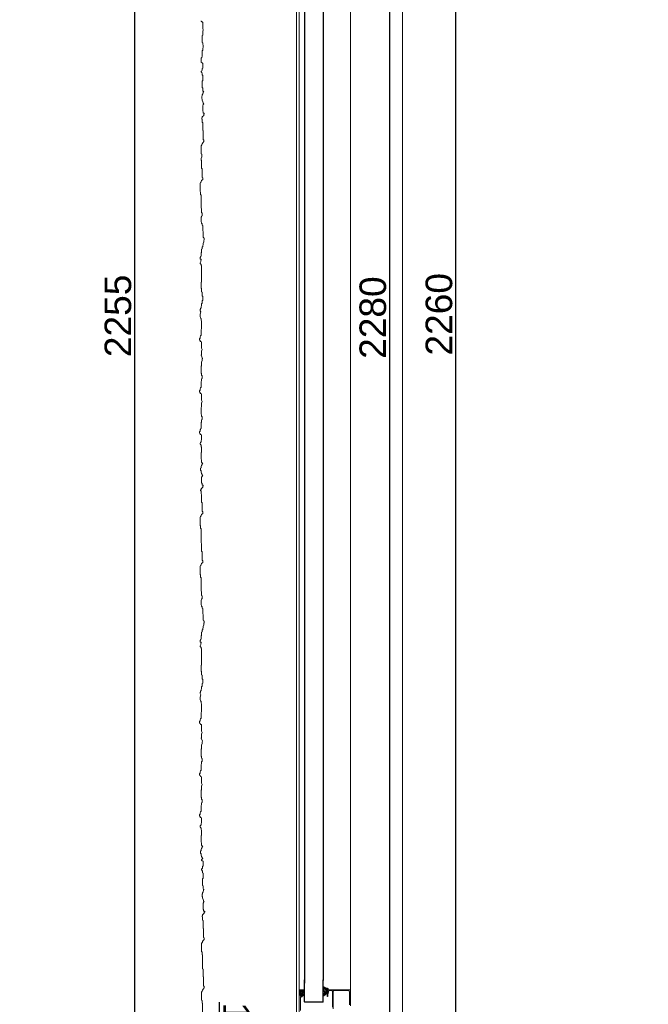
# Model space of a CAD drawing. Header units: millimetres. Extents: x 3652085 to 3778338, y -303702 to -273644.
# Tile 231 of 256: x 3701099 to 3702046, y -287115 to -285633. Entities that reach past the tile are written whole.
import ezdxf

# ---------------------------------------------------------------- set-up
doc = ezdxf.new("R2010")
doc.units = ezdxf.units.MM
doc.header["$PDMODE"] = 34
doc.linetypes.add('AUSGEZOGEN', pattern=[0])
doc.linetypes.add('HIDDEN2', pattern=[4.7624999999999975, 3.174999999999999, -1.587499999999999])
for name, color, linetype, lineweight in [('021 Various', 7, 'Continuous', 5), ('DIM-03    (HAUSART)', 111, 'Continuous', 5), ('SYMBOL-DETAIL    (HAUSART)', 2, 'Continuous', 5)]:
    doc.layers.add(name, color=color, linetype=linetype, lineweight=lineweight)
doc.layers.add('DOOR', color=7, linetype='AUSGEZOGEN')
doc.styles.add('1-20 Eng HA', font='arial.ttf', dxfattribs={"height": 40})
doc.dimstyles.new('1-20 Eng HA', dxfattribs={"dimtxt": 40, "dimasz": 16, "dimexe": 16, "dimexo": 5, "dimgap": 5, "dimtad": 1, "dimdec": 0, "dimlfac": -1, "dimzin": 0, "dimdsep": 46, "dimtxsty": '1-20 Eng HA', "dimblk": 'OBLIQUE', "dimcen": 0.09, "dimdle": 16, "dimclrd": 256, "dimclre": 256, "dimclrt": 256, "dimadec": 0, "dimazin": 0, "dimtfac": 1, "dimtdec": 0, "dimtofl": 0, "dimtmove": 0, "dimatfit": 3, "dimldrblk": 'OBLIQUE', "dimfxl": 1, "dimtolj": 1, "dimtzin": 0, "dimlwe": 0, "dimarcsym": 0})

# ---------------------------------------------------------------- blocks, each defined once
blk = doc.blocks.new('_Oblique')
at = {"color": 0, "linetype": 'ByBlock', "lineweight": -2}
blk.add_line((-0.5, -0.5), (0.5, 0.5), dxfattribs=at)
blk = doc.blocks.new('*D446')
at = {"layer": 'Defpoints', "color": 0, "lineweight": 0, "transparency": 16777216}
for p in [(3701272.756366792, -284951.1655244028), (3701408.235170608, -284951.1655244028, 14393.65129292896), (3701378.967487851, -287206.4739362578)]:
    blk.add_point(p, dxfattribs=at)
at = {"layer": 'DIM-03    (HAUSART)', "lineweight": -2, "transparency": 16777216}
blk.add_line((3701272.756366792, -287222.4739362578), (3701272.756366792, -284935.1655244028), dxfattribs=at)
at = {"layer": 'DIM-03    (HAUSART)', "linetype": 'HIDDEN2', "lineweight": 0, "transparency": 16777216}
for p, q in [((3701403.235170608, -284951.1655244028), (3701256.756366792, -284951.1655244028)), ((3701373.967487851, -287206.4739362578), (3701256.756366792, -287206.4739362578))]:
    blk.add_line(p, q, dxfattribs=at)
at = {"layer": 'DIM-03    (HAUSART)', "lineweight": -2, "transparency": 16777216, "xscale": 16, "yscale": 16, "zscale": 16}
for p, rotation in [((3701272.756366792, -284951.1655244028), 90), ((3701272.756366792, -287206.4739362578), 270)]:
    blk.add_blockref('_Oblique', p, dxfattribs=dict(at, rotation=rotation))
at = {"layer": 'DIM-03    (HAUSART)', "lineweight": 0, "transparency": 16777216, "insert": (3701247.333447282, -286078.8197303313), "char_height": 40, "attachment_point": 5, "rotation": 90, "style": '1-20 Eng HA'}
blk.add_mtext('\\A1;2255', dxfattribs=at)
blk = doc.blocks.new('*D450')
at = {"layer": 'Defpoints', "color": 0, "lineweight": 0, "transparency": 16777216}
for p in [(3701400.972649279, -287207.4349627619), (3701440.695527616, -287207.0100730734), (3701440.802482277, -287217.0092495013)]:
    blk.add_point(p, dxfattribs=at)
at = {"layer": 'DIM-03    (HAUSART)', "lineweight": -2, "transparency": 16777216}
for p, q in [((3701400.972649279, -287207.4349627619), (3701399.952308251, -287112.043420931)), ((3701401.079603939, -287217.4341391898), (3701401.250735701, -287233.4332239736))]:
    blk.add_line(p, q, dxfattribs=at)
at = {"layer": 'DIM-03    (HAUSART)', "linetype": 'HIDDEN2', "lineweight": 0, "transparency": 16777216}
for p, q in [((3701435.695813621, -287207.063551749), (3701384.973564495, -287207.6060945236)), ((3701435.802768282, -287217.0627281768), (3701385.080519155, -287217.6052709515))]:
    blk.add_line(p, q, dxfattribs=at)
at = {"layer": 'DIM-03    (HAUSART)', "lineweight": -2, "transparency": 16777216, "xscale": 16, "yscale": 16, "zscale": 16}
for p, rotation in [((3701400.972649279, -287207.4349627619), 270.6128321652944), ((3701401.079603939, -287217.4341391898), 90.6128321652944)]:
    blk.add_blockref('_Oblique', p, dxfattribs=dict(at, rotation=rotation))
at = {"layer": 'DIM-03    (HAUSART)', "lineweight": 0, "transparency": 16777216, "insert": (3701425.712812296, -287143.4681902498), "char_height": 40, "attachment_point": 5, "rotation": 270.61283216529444, "style": '1-20 Eng HA'}
blk.add_mtext('\\A1;10', dxfattribs=at)
blk = doc.blocks.new('*D483')
at = {"layer": 'Defpoints', "color": 0, "lineweight": 0, "transparency": 16777216}
for p in [(3701675.671451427, -284946.4107417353, -180000.0001377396), (3701756.301598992, -284946.4107417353), (3701675.671451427, -287206.395356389, -180000.0001377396)]:
    blk.add_point(p, dxfattribs=at)
at = {"layer": 'DIM-03    (HAUSART)', "lineweight": -2, "transparency": 16777216}
blk.add_line((3701756.301598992, -287222.395356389), (3701756.301598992, -284930.4107417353), dxfattribs=at)
at = {"layer": 'DIM-03    (HAUSART)', "linetype": 'HIDDEN2', "lineweight": 0, "transparency": 16777216}
for p, q in [((3701680.671451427, -284946.4107417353), (3701772.301598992, -284946.4107417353)), ((3701680.671451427, -287206.395356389), (3701772.301598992, -287206.395356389))]:
    blk.add_line(p, q, dxfattribs=at)
at = {"layer": 'DIM-03    (HAUSART)', "lineweight": -2, "transparency": 16777216, "xscale": 16, "yscale": 16, "zscale": 16}
for p, rotation in [((3701756.301598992, -284946.4107417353), 90), ((3701756.301598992, -287206.395356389), 270)]:
    blk.add_blockref('_Oblique', p, dxfattribs=dict(at, rotation=rotation))
at = {"layer": 'DIM-03    (HAUSART)', "lineweight": 0, "transparency": 16777216, "insert": (3701730.878679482, -286076.4030490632), "char_height": 40, "attachment_point": 5, "rotation": 90, "style": '1-20 Eng HA'}
blk.add_mtext('\\A1;2260', dxfattribs=at)
blk = doc.blocks.new('*D487')
at = {"layer": 'Defpoints', "color": 0, "lineweight": 0, "transparency": 16777216}
for p in [(3701585.021108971, -284941.4390965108, -165606.3488448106), (3701656.689939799, -284941.4390965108), (3701585.654566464, -287221.422102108, -180000.0001377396)]:
    blk.add_point(p, dxfattribs=at)
at = {"layer": 'DIM-03    (HAUSART)', "lineweight": -2, "transparency": 16777216}
blk.add_line((3701656.689939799, -287237.422102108), (3701656.689939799, -284925.4390965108), dxfattribs=at)
at = {"layer": 'DIM-03    (HAUSART)', "linetype": 'HIDDEN2', "lineweight": 0, "transparency": 16777216}
for p, q in [((3701590.021108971, -284941.4390965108), (3701672.689939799, -284941.4390965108)), ((3701590.654566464, -287221.422102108), (3701672.689939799, -287221.422102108))]:
    blk.add_line(p, q, dxfattribs=at)
at = {"layer": 'DIM-03    (HAUSART)', "lineweight": -2, "transparency": 16777216, "xscale": 16, "yscale": 16, "zscale": 16}
for p, rotation in [((3701656.689939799, -284941.4390965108), 90), ((3701656.689939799, -287221.422102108), 270)]:
    blk.add_blockref('_Oblique', p, dxfattribs=dict(at, rotation=rotation))
at = {"layer": 'DIM-03    (HAUSART)', "lineweight": 0, "transparency": 16777216, "insert": (3701631.267020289, -286081.4305993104), "char_height": 40, "attachment_point": 5, "rotation": 90, "style": '1-20 Eng HA'}
blk.add_mtext('\\A1;2280', dxfattribs=at)

msp = doc.modelspace()

# ---------------------------------------------------------------- linework, layer by layer
at = {"color": 7, "lineweight": 0, "ltscale": 2}
for p, q in [((3701525.194060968, -287093.4347101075, -180000.0001377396), (3701524.299395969, -287094.3293741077, -180000.0001377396)), ((3701525.475460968, -287093.4347101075, -180000.0001377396), (3701527.112243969, -287095.0714921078, -180000.0001377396)), ((3701527.315380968, -287093.4347101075, -180000.0001377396), (3701526.248965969, -287094.5011251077, -180000.0001377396)), ((3701527.596780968, -287093.4347101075, -180000.0001377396), (3701527.992816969, -287093.8307461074, -180000.0001377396)), ((3701556.899395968, -287090.2419631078, -180000.0001377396), (3701556.299395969, -287090.8419631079, -180000.0001377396)), ((3701556.899395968, -287091.6214331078, -180000.0001377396), (3701556.299395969, -287091.0214331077, -180000.0001377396)), ((3701556.899395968, -287092.2117601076, -180000.0001377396), (3701556.299395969, -287092.8117601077, -180000.0001377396)), ((3701556.964949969, -287093.6567851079, -180000.0001377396), (3701556.299395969, -287092.9912301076, -180000.0001377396)), ((3701559.941691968, -287092.6939321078, -180000.0001377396), (3701556.430011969, -287089.1822521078, -180000.0001377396)), ((3701557.811592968, -287089.3297651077, -180000.0001377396), (3701557.021551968, -287090.1198061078, -180000.0001377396)), ((3701558.980135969, -287090.1310201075, -180000.0001377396), (3701557.724136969, -287091.3870181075, -180000.0001377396)), ((3701559.773054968, -287091.3078991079, -180000.0001377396), (3701558.671341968, -287092.4096111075, -180000.0001377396)), ((3701559.986720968, -287093.0640291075, -180000.0001377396), (3701559.618545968, -287093.4322041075, -180000.0001377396)), ((3701562.652329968, -287093.4347721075, -180000.0001377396), (3701559.745032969, -287090.5274761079, -180000.0001377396)), ((3701560.313958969, -287090.7669941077, -180000.0001377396), (3701559.773054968, -287091.3078991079, -180000.0001377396)), ((3701562.299395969, -287095.0516351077, -180000.0001377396), (3701559.941691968, -287092.6939321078, -180000.0001377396)), ((3701561.844749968, -287091.2060011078, -180000.0001377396), (3701559.986720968, -287093.0640291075, -180000.0001377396)), ((3701563.338384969, -287091.6821631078, -180000.0001377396), (3701560.156537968, -287094.8640101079, -180000.0001377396)), ((3701563.704814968, -287092.5174601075, -180000.0001377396), (3701562.543794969, -287091.3564401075, -180000.0001377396)), ((3701563.831697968, -287093.1586481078, -180000.0001377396), (3701563.555572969, -287093.4347721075, -180000.0001377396)), ((3701523.168458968, -287097.5816321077, -180000.0001377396), (3701522.375088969, -287098.3750021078, -180000.0001377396)), ((3701522.412965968, -287098.8574961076, -180000.0001377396), (3701523.332255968, -287099.7767861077, -180000.0001377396)), ((3701522.560421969, -287096.8836311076, -180000.0001377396), (3701523.176359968, -287097.4995701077, -180000.0001377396)), ((3701523.273794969, -287099.5976161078, -180000.0001377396), (3701522.613039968, -287100.2583711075, -180000.0001377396)), ((3701523.005569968, -287101.5714201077, -180000.0001377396), (3701523.253487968, -287101.8193381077, -180000.0001377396)), ((3701523.393405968, -287095.2353641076, -180000.0001377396), (3701523.041068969, -287095.5877011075, -180000.0001377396)), ((3701523.134337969, -287095.3362271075, -180000.0001377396), (3701523.509310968, -287095.7112001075, -180000.0001377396)), ((3701523.499395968, -287101.4933351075, -180000.0001377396), (3701523.195529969, -287101.7972011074, -180000.0001377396)), ((3701523.653915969, -287100.0984461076, -180000.0001377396), (3701526.070206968, -287102.5147371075, -180000.0001377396)), ((3701523.722904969, -287095.9247941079, -180000.0001377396), (3701524.168180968, -287096.3700701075, -180000.0001377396)), ((3701525.150768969, -287095.5993221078, -180000.0001377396), (3701523.857790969, -287096.8923001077, -180000.0001377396)), ((3701525.571493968, -287099.4212371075, -180000.0001377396), (3701524.058020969, -287100.9347101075, -180000.0001377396)), ((3701524.168180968, -287096.3700701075, -180000.0001377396), (3701525.006925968, -287097.2088151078, -180000.0001377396)), ((3701524.299395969, -287094.3799651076, -180000.0001377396), (3701525.247804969, -287095.3283741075, -180000.0001377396)), ((3701527.314587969, -287099.7994631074, -180000.0001377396), (3701524.305819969, -287102.8082321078, -180000.0001377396)), ((3701524.355967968, -287102.9218181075, -180000.0001377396), (3701524.424059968, -287102.9899101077, -180000.0001377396)), ((3701524.734497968, -287099.0577071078, -180000.0001377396), (3701525.571493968, -287099.8947031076, -180000.0001377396)), ((3701525.430976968, -287097.4404341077, -180000.0001377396), (3701525.128238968, -287097.7431711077, -180000.0001377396)), ((3701525.247804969, -287095.5022861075, -180000.0001377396), (3701525.150768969, -287095.5993221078, -180000.0001377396)), ((3701525.194643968, -287097.3965331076, -180000.0001377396), (3701525.351096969, -287097.5529861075, -180000.0001377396)), ((3701525.351096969, -287097.5529861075, -180000.0001377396), (3701526.021539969, -287098.2234301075, -180000.0001377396)), ((3701528.299395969, -287094.5720151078, -180000.0001377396), (3701525.430976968, -287097.4404341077, -180000.0001377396)), ((3701526.100275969, -287096.1808451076, -180000.0001377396), (3701526.231669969, -287096.3122391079, -180000.0001377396)), ((3701526.152059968, -287100.4752701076, -180000.0001377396), (3701526.862814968, -287101.1860241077, -180000.0001377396)), ((3701526.231669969, -287096.3122391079, -180000.0001377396), (3701526.795237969, -287096.8758071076, -180000.0001377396)), ((3701527.112243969, -287095.0714921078, -180000.0001377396), (3701528.299395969, -287096.2586441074, -180000.0001377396)), ((3701527.802680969, -287101.4326911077, -180000.0001377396), (3701527.381759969, -287101.8536121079, -180000.0001377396)), ((3701527.381759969, -287101.7049691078, -180000.0001377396), (3701528.240797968, -287102.5640081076, -180000.0001377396)), ((3701528.299395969, -287096.6933351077, -180000.0001377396), (3701527.658937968, -287097.3337931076, -180000.0001377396)), ((3701527.692296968, -287097.7728661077, -180000.0001377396), (3701528.218883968, -287098.2994531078, -180000.0001377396)), ((3701527.920929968, -287099.1931221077, -180000.0001377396), (3701527.774037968, -287099.3400131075, -180000.0001377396)), ((3701527.809031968, -287100.0109211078, -180000.0001377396), (3701528.299395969, -287100.5012851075, -180000.0001377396)), ((3701528.299395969, -287100.9359761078, -180000.0001377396), (3701527.879198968, -287101.3561731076, -180000.0001377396)), ((3701528.299395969, -287098.8146561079, -180000.0001377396), (3701527.920929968, -287099.1931221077, -180000.0001377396)), ((3701527.992816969, -287093.8307461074, -180000.0001377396), (3701528.299395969, -287094.1373241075, -180000.0001377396)), ((3701528.218883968, -287098.2994531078, -180000.0001377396), (3701528.299395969, -287098.3799651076, -180000.0001377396)), ((3701557.074315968, -287099.9160291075, -180000.0001377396), (3701556.299395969, -287100.6909501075, -180000.0001377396)), ((3701557.822408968, -287102.3934341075, -180000.0001377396), (3701556.299395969, -287100.8704201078, -180000.0001377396)), ((3701562.593637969, -287096.3665051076, -180000.0001377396), (3701556.430290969, -287102.5298521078, -180000.0001377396)), ((3701557.126697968, -287093.9542551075, -180000.0001377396), (3701556.679171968, -287094.4017811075, -180000.0001377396)), ((3701557.056359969, -287099.6575871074, -180000.0001377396), (3701556.790389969, -287099.3916181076, -180000.0001377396)), ((3701557.918178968, -287095.1325721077, -180000.0001377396), (3701557.397967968, -287095.6527831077, -180000.0001377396)), ((3701558.925541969, -287101.5267691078, -180000.0001377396), (3701557.409403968, -287100.0106311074, -180000.0001377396)), ((3701559.850754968, -287097.1395901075, -180000.0001377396), (3701557.637570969, -287099.3527741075, -180000.0001377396)), ((3701560.028674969, -287100.6601051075, -180000.0001377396), (3701557.939894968, -287098.5713251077, -180000.0001377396)), ((3701561.131807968, -287099.7934401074, -180000.0001377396), (3701557.947413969, -287096.6090461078, -180000.0001377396)), ((3701558.705793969, -287096.3147541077, -180000.0001377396), (3701558.116762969, -287096.9037851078, -180000.0001377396)), ((3701562.299395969, -287094.6909501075, -180000.0001377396), (3701560.131146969, -287096.8591991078, -180000.0001377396)), ((3701562.105656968, -287098.7974911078, -180000.0001377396), (3701560.139852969, -287096.8316881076, -180000.0001377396)), ((3701562.668146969, -287097.3901841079, -180000.0001377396), (3701560.156537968, -287094.8785761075, -180000.0001377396)), ((3701562.087817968, -287098.8421221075, -180000.0001377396), (3701561.153697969, -287099.7762431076, -180000.0001377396))]:
    msp.add_line(p, q, dxfattribs=at)
at = {"lineweight": 0, "elevation": -165606.3488448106}
for points in [[(3701520.299395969, -285068.9381185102), (3701520.299395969, -287093.9347091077)], [(3701597.298295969, -285068.9381185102), (3701597.298295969, -287093.9346871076)]]:
    msp.add_lwpolyline(points, dxfattribs=at)
at = {"color": 7, "lineweight": 0, "ltscale": 2, "elevation": -180000.0001377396}
for points in [[(3701520.299395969, -287150.9347091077), (3701520.299395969, -287093.9347091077, -0.414214), (3701520.799395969, -287093.4347091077), (3701523.599395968, -287093.4347091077, -0.414214), (3701524.099395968, -287093.9347091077), (3701524.099395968, -287095.5347091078, -1), (3701523.299395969, -287095.5347091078), (3701523.299395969, -287094.6347091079), (3701522.199395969, -287094.6347091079, 0.414214), (3701521.699395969, -287095.1347091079), (3701521.699395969, -287101.7347091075, 0.414214), (3701522.199395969, -287102.2347091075), (3701523.299395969, -287102.2347091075), (3701523.299395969, -287101.3347091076, -1), (3701524.099395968, -287101.3347091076), (3701524.099395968, -287104.0347091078, -1), (3701523.299395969, -287104.0347091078), (3701523.299395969, -287103.4347091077), (3701522.599395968, -287103.4347091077, 0.414214), (3701522.099395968, -287103.9347091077), (3701522.099395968, -287104.4347091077), (3701521.949395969, -287104.4347091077), (3701522.098399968, -287124.6361841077, 0.412055)], [(3701597.299395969, -287117.9346871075), (3701597.298295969, -287093.9346871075, 0.4142), (3701596.798295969, -287093.4347091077), (3701562.599096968, -287093.4347091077, 0.414214), (3701562.099096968, -287093.9347091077), (3701562.099096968, -287095.3347091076), (3701563.499096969, -287095.3347091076), (3701562.099096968, -287100.5597091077), (3701562.100096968, -287102.8307091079, 0.999985), (3701563.300096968, -287102.8307091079), (3701563.300096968, -287100.7137091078), (3701564.830194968, -287095.0013411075, -0.339968), (3701565.314046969, -287094.6307091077), (3701569.301851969, -287094.6377091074, -0.4137), (3701570.300096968, -287095.6377081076), (3701570.300096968, -287119.9327091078, -0.739503)], [(3701571.500096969, -287122.0847091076), (3701571.500096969, -287095.7796921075, -0.416011), (3701572.506229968, -287094.7797101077), (3701572.506229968, -287094.7797101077), (3701594.342743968, -287094.9136471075, -0.410062), (3701595.833494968, -287096.4015281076), (3701595.992495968, -287116.1276801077, -0.416523)]]:
    msp.add_lwpolyline(points, format="xyb", dxfattribs=at)
for points in [[(3701528.299395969, -287102.3812351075), (3701528.299395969, -287093.7347101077, 0.198913), (3701528.211527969, -287093.5225781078, 0.198913), (3701527.999395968, -287093.4347101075), (3701524.599395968, -287093.4347101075, 0.414214), (3701524.299395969, -287093.7347101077), (3701524.299395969, -287095.8347101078, -0.414214), (3701524.199395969, -287095.9347101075), (3701523.799395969, -287095.9347101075, -0.414214), (3701523.499395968, -287095.6347101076), (3701523.499395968, -287095.4118931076, 0.665155), (3701523.159163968, -287095.2692921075), (3701522.461184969, -287097.1511961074), (3701522.370125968, -287098.2026011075, 0.037416), (3701522.459645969, -287099.1884531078), (3701522.547553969, -287100.0393141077), (3701523.027795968, -287101.6457691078, 0.217158), (3701523.136959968, -287101.7706961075), (3701523.216939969, -287101.8068901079, 0.544925), (3701523.499395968, -287101.6246781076), (3701523.499395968, -287101.2347101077, -0.414214), (3701523.799395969, -287100.9347101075), (3701524.199395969, -287100.9347101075, -0.414214), (3701524.299395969, -287101.0347101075), (3701524.299395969, -287102.7464821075, 0.414214), (3701524.599395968, -287103.0464821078), (3701525.582645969, -287103.0464821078, 0.264132), (3701525.840287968, -287102.9001711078), (3701527.061468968, -287100.8530041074, -0.587695), (3701527.236120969, -287100.8581941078), (3701527.348073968, -287101.0740551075, -0.120185), (3701527.381759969, -287101.2121751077), (3701527.381759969, -287102.2959581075, 0.05661799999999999), (3701527.389404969, -287102.3632491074), (3701527.495590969, -287102.8245881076, 0.685292), (3701528.049444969, -287102.9043301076), (3701528.260893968, -287102.5282681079), (3701528.299395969, -287102.3812351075)], [(3701562.256976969, -287091.2771131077, -0.07310499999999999), (3701559.674078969, -287090.4944211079, -0.07310499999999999), (3701557.425680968, -287089.0015481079, 0.611617), (3701556.299395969, -287089.6145481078), (3701556.299395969, -287093.1595291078, 0.135371), (3701556.485395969, -287094.0645291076), (3701558.207937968, -287097.0624661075, -0.600795), (3701558.266101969, -287097.8153221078, 0.039523), (3701557.098252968, -287101.0417891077), (3701557.070823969, -287099.7517891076, 0.9858399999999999), (3701556.299395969, -287099.7627891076), (3701556.299395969, -287102.0927891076, 0.588526), (3701557.382823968, -287102.7387891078), (3701561.678883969, -287099.3636361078, 0.170077), (3701562.066583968, -287098.8952481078), (3701562.926190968, -287096.7445761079, 0.46953), (3701562.832241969, -287096.4733291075), (3701562.381903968, -287096.2717111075, -0.327485), (3701562.299395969, -287096.1316691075), (3701562.299395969, -287093.6347721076, -0.417705), (3701562.470838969, -287093.4347721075), (3701563.670823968, -287093.4347721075, 0.496087), (3701563.837854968, -287093.1897631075), (3701563.652326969, -287092.2522191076, 0.281435), (3701563.038958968, -287091.5112321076), (3701562.341495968, -287091.2932001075), (3701562.256976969, -287091.2771131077)], [(3701559.838888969, -287093.6700851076, -0.353239), (3701560.156537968, -287094.1530481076), (3701560.156537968, -287096.6851321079, -0.527417), (3701559.553650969, -287097.1419211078), (3701559.197967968, -287096.9571671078, -0.120402), (3701559.033907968, -287096.8072421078), (3701557.165966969, -287094.0035291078, -0.199747), (3701556.899395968, -287093.1595291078), (3701556.899395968, -287089.9315481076), (3701556.984252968, -287089.9205481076), (3701557.049395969, -287090.2685481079, 0.133794), (3701557.494129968, -287091.1387041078), (3701559.838888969, -287093.6700851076)], [(3701524.985205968, -287098.0685351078), (3701524.785230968, -287098.5234261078, 0.103917), (3701524.734497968, -287098.7648901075), (3701524.734497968, -287099.8636681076, -0.439256), (3701524.409107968, -287100.1625921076), (3701523.628250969, -287100.0962661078, -0.321894), (3701523.362266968, -287099.8687631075), (3701523.152072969, -287099.2245671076), (3701523.093579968, -287098.3592721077), (3701523.206452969, -287097.1870491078, -0.142395), (3701523.346017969, -287097.0149801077, -0.142395), (3701523.556075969, -287096.9445411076), (3701523.881106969, -287096.8882631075, -0.11993), (3701524.022661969, -287096.8978001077), (3701525.000918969, -287097.2068481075, -0.4462680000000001), (3701525.185180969, -287097.6136451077), (3701524.985205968, -287098.0685351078)], [(3701525.247804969, -287095.5232061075), (3701525.247804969, -287095.1011251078, -0.414214), (3701525.847804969, -287094.5011251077), (3701526.412742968, -287094.5011251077, -0.141814), (3701526.519572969, -287094.5320461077), (3701526.549910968, -287094.5512151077, -0.209904), (3701526.729810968, -287094.8178791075), (3701526.773978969, -287095.0610151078, -0.204901), (3701526.703931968, -287095.3677511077), (3701526.160770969, -287096.1147231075, -0.153119), (3701525.968508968, -287096.2573321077), (3701525.779055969, -287096.3231411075, -0.515891), (3701525.247804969, -287095.9452881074), (3701525.247804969, -287095.5232061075)], [(3701527.787283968, -287099.5939711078), (3701527.899395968, -287101.7433881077), (3701527.843332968, -287101.7631071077), (3701527.660187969, -287100.2745171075, 0.095683), (3701527.625131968, -287100.1662741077), (3701527.503274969, -287099.9453141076, 0.273211), (3701527.240575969, -287099.7901901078), (3701526.913433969, -287099.7901901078, 0.243176), (3701526.668680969, -287099.9167081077), (3701526.361386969, -287100.3502461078, -0.195639), (3701526.170752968, -287100.4718421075), (3701525.925613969, -287100.5168031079, -0.468397), (3701525.571493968, -287100.2217251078), (3701525.571493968, -287099.2506351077, -0.118373), (3701525.636905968, -287098.9782101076), (3701526.129484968, -287098.0116081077, 0.118373), (3701526.194896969, -287097.7391821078), (3701526.194896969, -287097.1758071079, -0.414214), (3701526.494896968, -287096.8758071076), (3701527.075986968, -287096.8758071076, -0.399031), (3701527.675172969, -287097.4445541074), (3701527.787283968, -287099.5939711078)]]:
    msp.add_lwpolyline(points, format="xyb", close=True, dxfattribs=at)
at = {"layer": '021 Various', "elevation": -180000.0001377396}
for points in [[(3701516.171351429, -284952.6652244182), (3701516.171351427, -287155.6367092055)], [(3701675.671451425, -284946.4249190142), (3701675.671451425, -287206.3953563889)], [(3701372.452978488, -285634.3694133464), (3701372.514066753, -285634.4305340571), (3701372.514066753, -285635.2209492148), (3701373.304150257, -285636.0113643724), (3701374.094145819, -285636.0113643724), (3701374.88414138, -285636.80177953), (3701374.88414138, -285645.9292932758), (3701375.674136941, -285648.0571652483), (3701374.88414138, -285650.4282684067), (3701374.88414138, -285655.9610321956), (3701374.094145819, -285656.7514473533), (3701374.094145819, -285667.0265597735), (3701374.88414138, -285667.8169749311), (3701374.88414138, -285670.1882204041), (3701375.674136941, -285670.9786355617), (3701375.674136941, -285674.9305690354), (3701374.88414138, -285675.720984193), (3701374.88414138, -285678.882502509), (3701374.094145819, -285679.6729176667), (3701374.094145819, -285688.3673420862), (3701373.304150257, -285689.1576149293), (3701373.304150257, -285689.9480300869), (3701372.514066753, -285690.7384452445), (3701372.514066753, -285693.1096907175), (3701372.452978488, -285693.1096907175)], [(3701372.452978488, -285693.1096907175), (3701372.514066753, -285696.2712090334), (3701372.514066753, -285697.0616241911), (3701373.304150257, -285697.8520393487), (3701374.094145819, -285697.8520393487), (3701374.88414138, -285698.6424545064), (3701374.88414138, -285705.7560486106), (3701374.094145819, -285706.5463214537), (3701374.094145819, -285708.9175669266), (3701373.304150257, -285709.7079820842), (3701372.514066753, -285710.4983972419), (3701372.514066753, -285712.0790852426), (3701373.304150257, -285712.0790852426), (3701373.304150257, -285712.8695004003), (3701374.094145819, -285713.6599155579), (3701374.094145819, -285716.0311610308), (3701374.88414138, -285716.8215761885), (3701374.88414138, -285724.7254431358), (3701374.094145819, -285724.7254431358), (3701374.094145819, -285735.000555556), (3701374.88414138, -285735.7909707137), (3701374.88414138, -285739.7430465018), (3701375.674136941, -285740.5333193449), (3701376.464132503, -285741.3237345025), (3701375.674136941, -285741.3237345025), (3701375.674136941, -285742.9045648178), (3701374.88414138, -285744.4853951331), (3701374.094145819, -285746.0660831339), (3701374.094145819, -285747.6469134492), (3701373.304150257, -285748.4373286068), (3701373.304150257, -285751.5988469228), (3701374.094145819, -285752.3892620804), (3701374.094145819, -285753.9700923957), (3701374.88414138, -285756.3413378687), (3701375.674136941, -285757.9220258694), (3701375.674136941, -285758.712441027), (3701376.464132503, -285759.5028561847), (3701375.674136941, -285760.2932713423), (3701375.674136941, -285761.0836864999), (3701374.88414138, -285761.8741016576), (3701374.88414138, -285770.5683837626), (3701375.674136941, -285771.3587989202), (3701375.674136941, -285773.7300443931), (3701377.254128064, -285773.7300443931), (3701377.254128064, -285775.3107323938), (3701376.464132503, -285775.3107323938), (3701376.464132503, -285776.8915627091), (3701374.094145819, -285779.262808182), (3701374.094145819, -285780.8434961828), (3701373.304150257, -285780.8434961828), (3701373.304150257, -285782.4243264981), (3701374.094145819, -285782.4243264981), (3701374.094145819, -285787.1666751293), (3701374.88414138, -285787.9570902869), (3701374.88414138, -285799.8130330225), (3701375.674136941, -285799.8130330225), (3701375.674136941, -285813.2498060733), (3701376.464132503, -285814.0402212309), (3701376.464132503, -285816.4113243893), (3701374.88414138, -285817.9921547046), (3701374.094145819, -285819.5729850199), (3701374.094145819, -285820.3632578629), (3701373.304150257, -285821.1536730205), (3701372.514066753, -285822.7345033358), (3701372.514066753, -285834.5904460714), (3701373.304150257, -285835.380861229), (3701373.304150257, -285839.3327947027), (3701372.452978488, -285841.6559996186)], [(3701372.452978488, -285841.6559996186), (3701372.452978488, -285844.1338311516), (3701373.242974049, -285844.9242463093), (3701373.242974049, -285856.7801890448), (3701374.032969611, -285856.7801890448), (3701374.032969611, -285870.2169620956), (3701374.822965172, -285871.0073772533), (3701374.822965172, -285873.3784804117), (3701373.242974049, -285874.9593107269), (3701372.452978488, -285876.5401410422), (3701372.452978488, -285877.3304138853), (3701371.662982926, -285878.1208290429), (3701370.872899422, -285879.7016593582), (3701370.872899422, -285891.5576020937), (3701371.662982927, -285892.3480172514), (3701371.662982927, -285896.299950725), (3701372.452978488, -285896.299950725), (3701372.452978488, -285897.5236817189), (3701372.452978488, -285916.0599027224), (3701373.242974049, -285917.6405907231), (3701373.242974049, -285923.1733545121), (3701374.032969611, -285923.9637696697), (3701374.032969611, -285927.9158454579), (3701373.242974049, -285928.706118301), (3701373.242974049, -285929.4965334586), (3701372.452978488, -285930.2869486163), (3701372.452978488, -285937.4005427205), (3701373.242974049, -285938.1909578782), (3701373.242974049, -285939.7716458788), (3701374.032969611, -285939.7716458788), (3701374.032969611, -285942.1428913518), (3701374.822965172, -285942.9333065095), (3701374.822965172, -285950.8371734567), (3701375.612960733, -285951.6275886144), (3701375.612960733, -285960.3220130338), (3701376.402956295, -285961.1124281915), (3701376.402956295, -285961.9028433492), (3701376.953689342, -285961.9028433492), (3701376.953689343, -285964.2739465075), (3701376.402956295, -285965.0643616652), (3701376.402956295, -285967.4356071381), (3701375.612960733, -285969.8067102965), (3701375.612960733, -285970.597125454), (3701374.822965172, -285973.7586437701), (3701374.822965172, -285974.5490589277), (3701374.032969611, -285975.3394740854), (3701374.032969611, -285977.7107195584), (3701373.242974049, -285978.501134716), (3701373.242974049, -285983.2434833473), (3701372.452978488, -285984.0338985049), (3701372.452978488, -285988.7762471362), (3701371.662982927, -285989.5666622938), (3701371.662982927, -285990.3570774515), (3701370.872899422, -285991.1473502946), (3701370.872899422, -285993.5185957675), (3701372.491145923, -285993.3307405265), (3701372.148166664, -285997.1052077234), (3701370.872899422, -285999.0513595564), (3701370.872899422, -286000.6321898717), (3701371.662982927, -286000.6321898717), (3701372.452978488, -286001.4226050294), (3701372.452978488, -286003.00329303), (3701373.242974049, -286003.00329303), (3701373.242974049, -286028.2960088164), (3701372.452978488, -286028.2960088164), (3701372.452978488, -286036.9902909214), (3701373.242974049, -286037.7807060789), (3701373.242974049, -286042.5230547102), (3701374.032969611, -286043.3134698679), (3701374.032969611, -286048.8462336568), (3701374.822965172, -286049.6366488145), (3701374.822965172, -286055.1694126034), (3701374.032969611, -286055.959827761), (3701374.032969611, -286059.9117612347), (3701373.242974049, -286060.7021763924), (3701373.242974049, -286063.8638370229), (3701372.452978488, -286064.654109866), (3701372.452978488, -286067.0253553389), (3701371.662982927, -286067.0253553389), (3701371.662982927, -286068.6061856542), (3701370.872899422, -286069.3966008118), (3701370.872899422, -286070.9772888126), (3701371.805187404, -286072.9373874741), (3701371.119316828, -286076.3687342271), (3701370.872899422, -286078.8812980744), (3701370.872899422, -286080.4621283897), (3701371.662982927, -286081.2525435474), (3701371.662982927, -286082.0428163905), (3701372.452978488, -286082.833231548), (3701372.452978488, -286084.4140618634), (3701373.242974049, -286087.5755801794), (3701373.24300721, -286098.484625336), (3701372.453011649, -286099.2750404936), (3701372.453011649, -286107.9694649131), (3701371.663016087, -286108.7597377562), (3701371.663016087, -286109.5501529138), (3701370.872932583, -286110.3405680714), (3701370.872932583, -286112.7118135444), (3701370.082937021, -286112.7118135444), (3701370.082937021, -286115.0829167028), (3701370.872932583, -286115.8733318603), (3701370.872932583, -286116.663747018), (3701371.663016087, -286117.4541621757), (3701372.453011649, -286117.4541621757), (3701373.24300721, -286118.2445773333), (3701373.24300721, -286127.3720910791), (3701374.033002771, -286129.4999630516), (3701373.24300721, -286131.87106621), (3701373.24300721, -286137.403829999), (3701372.453011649, -286138.1942451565), (3701374.45878472, -286142.7694233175), (3701374.032969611, -286143.6215058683), (3701374.032969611, -286145.9927513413), (3701373.242974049, -286148.3638544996), (3701373.242974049, -286153.8966182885), (3701372.452978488, -286154.6870334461), (3701372.452978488, -286164.9621458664), (3701373.242974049, -286165.752561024), (3701373.242974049, -286168.123806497), (3701374.03296961, -286168.9142216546), (3701374.032969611, -286172.8661551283), (3701373.242974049, -286173.6565702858), (3701373.242974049, -286176.8180886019), (3701372.452978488, -286177.6085037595), (3701372.452978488, -286186.3029281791), (3701371.662982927, -286187.0932010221), (3701371.662982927, -286187.8836161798), (3701370.872899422, -286188.6740313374), (3701370.872899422, -286191.0452768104), (3701370.08290386, -286191.0452768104), (3701370.08290386, -286193.4163799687), (3701370.872899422, -286194.2067951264), (3701370.872899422, -286194.9972102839), (3701371.662982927, -286195.7876254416), (3701372.452978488, -286195.7876254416), (3701373.242974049, -286196.5780405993), (3701373.242974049, -286205.7055543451), (3701374.032969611, -286207.8334263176), (3701373.242974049, -286210.2045294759), (3701373.242974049, -286215.7372932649), (3701372.452978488, -286216.5277084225), (3701372.452978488, -286226.8028208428), (3701373.242974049, -286227.5932360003), (3701373.242974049, -286229.9644814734), (3701374.032969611, -286230.7548966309), (3701374.032969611, -286234.7068301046), (3701373.242974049, -286235.4972452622), (3701373.242974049, -286238.6587635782), (3701372.452978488, -286239.4491787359), (3701372.452978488, -286248.1436031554), (3701371.662982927, -286248.9338759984), (3701371.662982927, -286249.7242911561), (3701370.872899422, -286250.5147063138), (3701370.872899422, -286252.8859517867), (3701370.08290386, -286252.8859517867), (3701370.08290386, -286255.257054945), (3701370.872899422, -286256.0474701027), (3701370.872899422, -286256.8378852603), (3701371.662982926, -286257.628300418), (3701372.452978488, -286257.628300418), (3701373.242974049, -286258.4187155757), (3701373.242974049, -286265.5323096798), (3701372.452978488, -286266.3225825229), (3701372.452978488, -286268.6938279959), (3701371.662982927, -286269.4842431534), (3701370.872899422, -286270.2746583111), (3701370.872899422, -286271.8553463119), (3701371.662982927, -286271.8553463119), (3701371.662982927, -286272.6457614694), (3701372.452978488, -286273.4361766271), (3701372.452978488, -286275.8074221), (3701373.242974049, -286276.5978372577), (3701373.242974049, -286284.501704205), (3701372.452978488, -286284.501704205), (3701372.452978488, -286294.7768166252), (3701373.242974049, -286295.5672317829), (3701373.242974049, -286299.5193075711), (3701374.032969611, -286300.3095804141), (3701374.822965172, -286301.0999955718), (3701374.032969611, -286301.0999955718), (3701374.032969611, -286302.6808258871), (3701373.242974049, -286304.2616562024), (3701372.452978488, -286305.8423442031), (3701372.452978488, -286307.4231745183), (3701371.662982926, -286308.213589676), (3701371.662982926, -286311.375107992), (3701372.452978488, -286312.1655231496), (3701372.452978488, -286313.746353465), (3701373.242974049, -286316.1175989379), (3701374.032969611, -286317.6982869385), (3701374.032969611, -286318.4887020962), (3701374.822965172, -286319.2791172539), (3701374.032969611, -286320.0695324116), (3701374.032969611, -286320.8599475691), (3701373.242974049, -286321.6503627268), (3701373.242974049, -286330.3446448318), (3701374.032969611, -286331.1350599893), (3701374.032969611, -286333.5063054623), (3701375.612960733, -286333.5063054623), (3701375.612960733, -286335.086993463), (3701374.822965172, -286335.086993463), (3701374.822965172, -286336.6678237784), (3701372.452978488, -286339.0390692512), (3701372.452978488, -286340.619757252), (3701371.662982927, -286340.619757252), (3701371.662982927, -286342.2005875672), (3701372.452978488, -286342.2005875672), (3701372.452978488, -286346.9429361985), (3701373.242974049, -286347.7333513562), (3701373.242974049, -286359.5892940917), (3701374.032969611, -286359.5892940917), (3701374.032969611, -286373.0260671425), (3701374.822965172, -286373.8164823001), (3701374.822965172, -286376.1875854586), (3701373.242974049, -286377.7684157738), (3701372.452978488, -286379.3492460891), (3701372.452978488, -286380.1395189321), (3701371.662982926, -286380.9299340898), (3701370.872899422, -286382.5107644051), (3701370.872899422, -286394.3667071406), (3701371.662982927, -286395.1571222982), (3701371.662982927, -286399.1090557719), (3701372.452978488, -286399.1090557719), (3701372.452978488, -286400.3327867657), (3701372.452978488, -286418.2685771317), (3701372.452978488, -286418.8690077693), (3701372.452978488, -286420.7464086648), (3701373.242974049, -286421.5368238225), (3701373.242974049, -286425.9824595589), (3701373.242974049, -286433.3927665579), (3701374.032969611, -286433.3927665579), (3701374.032969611, -286446.8295396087), (3701374.822965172, -286447.6199547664), (3701374.822965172, -286449.9910579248), (3701373.242974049, -286451.57188824), (3701372.452978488, -286453.1527185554), (3701372.452978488, -286453.9429913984), (3701371.662982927, -286454.733406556), (3701370.872899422, -286456.3142368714), (3701370.872899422, -286468.1701796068), (3701371.662982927, -286468.9605947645), (3701371.662982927, -286472.9125282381), (3701372.452978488, -286472.9125282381), (3701372.452978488, -286474.136259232), (3701372.452978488, -286492.6724802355), (3701373.242974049, -286494.2531682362), (3701373.242974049, -286499.7859320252), (3701374.032969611, -286500.5763471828), (3701374.032969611, -286504.528422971), (3701373.242974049, -286505.3186958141), (3701373.242974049, -286506.1091109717), (3701372.452978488, -286506.8995261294), (3701372.452978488, -286514.0131202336), (3701373.242974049, -286514.8035353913), (3701373.242974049, -286516.3842233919), (3701374.032969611, -286516.3842233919), (3701374.032969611, -286518.7554688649), (3701374.822965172, -286519.5458840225), (3701374.822965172, -286527.4497509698), (3701375.612960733, -286528.2401661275), (3701375.612960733, -286536.9345905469), (3701376.402956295, -286537.7250057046), (3701376.402956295, -286538.5154208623), (3701376.953689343, -286538.5154208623), (3701376.953689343, -286540.8865240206), (3701376.402956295, -286541.6769391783), (3701376.402956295, -286544.0481846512), (3701375.612960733, -286546.4192878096), (3701375.612960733, -286547.2097029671), (3701374.822965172, -286550.3712212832), (3701374.822965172, -286551.1616364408), (3701374.032969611, -286551.9520515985), (3701374.032969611, -286554.3232970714), (3701373.242974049, -286555.1137122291), (3701373.242974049, -286559.8560608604), (3701372.452978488, -286560.646476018), (3701372.452978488, -286565.3888246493), (3701371.662982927, -286566.1792398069), (3701371.662982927, -286566.9696549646), (3701370.872899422, -286567.7599278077), (3701370.872899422, -286570.1311732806), (3701372.491145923, -286569.9433180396), (3701372.148166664, -286573.7177852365), (3701370.872899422, -286575.6639370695), (3701370.872899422, -286577.2447673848), (3701371.662982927, -286577.2447673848), (3701372.452978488, -286578.0351825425), (3701372.452978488, -286579.6158705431), (3701373.242974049, -286579.6158705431), (3701373.242974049, -286604.9085863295), (3701372.452978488, -286604.9085863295), (3701372.452978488, -286613.6028684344), (3701373.242974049, -286614.393283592), (3701373.242974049, -286619.1356322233), (3701374.032969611, -286619.926047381), (3701374.032969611, -286625.4588111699), (3701374.822965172, -286626.2492263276), (3701374.822965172, -286631.7819901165), (3701374.032969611, -286632.5724052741), (3701374.032969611, -286636.5243387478), (3701373.242974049, -286637.3147539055), (3701373.242974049, -286640.476414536), (3701372.452978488, -286641.266687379), (3701372.452978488, -286643.637932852), (3701371.662982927, -286643.637932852), (3701371.662982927, -286645.2187631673), (3701370.872899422, -286646.0091783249), (3701370.872899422, -286647.5898663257), (3701371.805187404, -286649.5499649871), (3701371.119316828, -286652.9813117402), (3701370.872899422, -286655.4938755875), (3701370.872899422, -286657.0747059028), (3701371.662982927, -286657.8651210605), (3701371.662982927, -286658.6553939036), (3701372.452978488, -286659.4458090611), (3701372.452978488, -286661.0266393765), (3701373.242974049, -286664.1881576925), (3701373.24300721, -286675.0972028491), (3701372.453011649, -286675.8876180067), (3701372.453011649, -286684.5820424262), (3701371.663016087, -286685.3723152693), (3701371.663016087, -286686.1627304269), (3701370.872932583, -286686.9531455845), (3701370.872932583, -286689.3243910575), (3701370.082937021, -286689.3243910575), (3701370.082937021, -286691.6954942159), (3701370.872932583, -286692.4859093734), (3701370.872932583, -286693.2763245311), (3701371.663016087, -286694.0667396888), (3701372.453011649, -286694.0667396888), (3701373.24300721, -286694.8571548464), (3701373.24300721, -286703.9846685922), (3701374.033002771, -286706.1125405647), (3701373.24300721, -286708.4836437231), (3701373.24300721, -286714.0164075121), (3701372.453011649, -286714.8068226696), (3701374.45878472, -286719.3820008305), (3701374.032969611, -286720.2340833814), (3701374.032969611, -286722.6053288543), (3701373.242974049, -286724.9764320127), (3701373.242974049, -286730.5091958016), (3701372.452978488, -286731.2996109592), (3701372.452978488, -286741.5747233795), (3701373.242974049, -286742.3651385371), (3701373.242974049, -286744.7363840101), (3701374.032969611, -286745.5267991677), (3701374.032969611, -286749.4787326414), (3701373.242974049, -286750.2691477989), (3701373.242974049, -286753.430666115), (3701372.452978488, -286754.2210812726), (3701372.452978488, -286762.9155056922), (3701371.662982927, -286763.7057785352), (3701371.662982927, -286764.4961936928), (3701370.872899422, -286765.2866088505), (3701370.872899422, -286767.6578543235), (3701370.08290386, -286767.6578543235), (3701370.08290386, -286770.0289574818), (3701370.872899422, -286770.8193726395), (3701370.872899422, -286771.609787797), (3701371.662982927, -286772.4002029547), (3701372.452978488, -286772.4002029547), (3701373.242974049, -286773.1906181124), (3701373.242974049, -286782.3181318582), (3701374.032969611, -286784.4460038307), (3701373.242974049, -286786.817106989), (3701373.242974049, -286792.349870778), (3701372.452978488, -286793.1402859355), (3701372.452978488, -286803.4153983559), (3701373.242974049, -286804.2058135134), (3701373.242974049, -286806.5770589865), (3701374.032969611, -286807.367474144), (3701374.032969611, -286811.3194076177), (3701373.242974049, -286812.1098227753), (3701373.242974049, -286815.2713410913), (3701372.452978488, -286816.061756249), (3701372.452978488, -286824.7561806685), (3701371.662982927, -286825.5464535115), (3701371.662982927, -286826.3368686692), (3701370.872899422, -286827.1272838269), (3701370.872899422, -286829.4985292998), (3701370.08290386, -286829.4985292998), (3701370.08290386, -286831.8696324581), (3701370.872899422, -286832.6600476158), (3701370.872899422, -286833.4504627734), (3701371.662982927, -286834.2408779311), (3701372.452978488, -286834.2408779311), (3701373.242974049, -286835.0312930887), (3701373.242974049, -286842.1448871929), (3701372.452978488, -286842.935160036), (3701372.452978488, -286845.3064055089), (3701371.662982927, -286846.0968206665), (3701370.872899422, -286846.8872358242), (3701370.872899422, -286848.467923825), (3701371.662982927, -286848.467923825), (3701371.662982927, -286849.2583389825), (3701372.452978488, -286850.0487541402), (3701372.452978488, -286852.4199996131), (3701373.242974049, -286853.2104147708), (3701373.242974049, -286861.1142817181), (3701372.452978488, -286861.1142817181), (3701372.452978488, -286871.3893941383), (3701373.242974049, -286872.179809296), (3701373.242974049, -286876.1318850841), (3701374.032969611, -286876.9221579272), (3701374.822965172, -286877.7125730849), (3701374.032969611, -286877.7125730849), (3701374.032969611, -286879.2934034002), (3701373.242974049, -286880.8742337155), (3701372.452978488, -286882.4549217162), (3701372.452978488, -286884.0357520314), (3701371.662982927, -286884.8261671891), (3701371.662982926, -286887.9876855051), (3701372.452978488, -286888.7781006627), (3701372.452978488, -286890.3589309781), (3701373.242974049, -286892.730176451), (3701374.032969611, -286894.3108644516), (3701374.032969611, -286895.1012796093), (3701374.822965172, -286895.891694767), (3701374.032969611, -286896.6821099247), (3701373.066421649, -286897.5837852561)], [(3701373.066421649, -286897.5837852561), (3701373.127509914, -286897.6449059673), (3701373.127509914, -286898.435321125), (3701373.917593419, -286899.2257362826), (3701374.70758898, -286899.2257362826), (3701375.497584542, -286900.0161514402), (3701375.497584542, -286907.1297455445), (3701374.70758898, -286907.9200183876), (3701374.70758898, -286910.2912638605), (3701373.917593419, -286911.0816790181), (3701373.127509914, -286911.8720941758), (3701373.127509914, -286913.4527821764), (3701373.917593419, -286913.4527821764), (3701373.917593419, -286914.2431973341), (3701374.70758898, -286915.0336124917), (3701374.70758898, -286917.4048579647), (3701375.497584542, -286918.1952731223), (3701375.497584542, -286926.0991400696), (3701374.70758898, -286926.0991400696), (3701374.70758898, -286936.3742524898), (3701375.497584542, -286937.1646676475), (3701375.497584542, -286941.1167434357), (3701376.287580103, -286941.9070162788), (3701377.077575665, -286942.6974314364), (3701376.287580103, -286942.6974314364), (3701376.287580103, -286944.2782617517), (3701375.497584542, -286945.859092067), (3701374.70758898, -286947.4397800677), (3701374.70758898, -286949.020610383), (3701373.917593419, -286949.8110255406), (3701373.917593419, -286952.9725438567), (3701374.70758898, -286953.7629590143), (3701374.70758898, -286955.3437893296), (3701375.497584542, -286957.7150348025), (3701376.287580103, -286959.2957228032), (3701376.287580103, -286960.0861379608), (3701377.077575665, -286960.8765531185), (3701376.287580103, -286961.6669682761), (3701376.287580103, -286962.4573834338), (3701375.497584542, -286963.2477985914), (3701375.497584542, -286971.9420806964), (3701376.287580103, -286972.732495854), (3701376.287580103, -286975.103741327), (3701377.867571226, -286975.103741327), (3701377.867571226, -286976.6844293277), (3701377.077575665, -286976.6844293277), (3701377.077575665, -286978.265259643), (3701374.70758898, -286980.6365051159), (3701374.70758898, -286982.2171931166), (3701373.917593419, -286982.2171931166), (3701373.917593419, -286983.7980234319), (3701374.70758898, -286983.7980234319), (3701374.70758898, -286988.5403720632), (3701375.497584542, -286989.3307872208), (3701375.497584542, -287001.1867299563), (3701376.287580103, -287001.1867299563), (3701376.287580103, -287014.6235030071), (3701377.077575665, -287015.4139181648), (3701377.077575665, -287017.7850213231), (3701375.497584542, -287019.3658516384), (3701374.70758898, -287020.9466819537), (3701374.70758898, -287021.7369547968), (3701373.917593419, -287022.5273699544), (3701373.127509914, -287024.1082002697), (3701373.127509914, -287035.9641430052), (3701373.917593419, -287036.7545581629), (3701373.917593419, -287040.7064916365), (3701374.70758898, -287040.7064916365), (3701374.70758898, -287041.9302226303), (3701374.70758898, -287059.0909461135), (3701374.70758898, -287059.3812110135), (3701374.70758898, -287060.4664436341), (3701374.70758898, -287061.568777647), (3701374.70758898, -287061.8590425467), (3701375.497584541, -287062.6494577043), (3701375.497584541, -287067.5798954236), (3701375.497584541, -287073.7990299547), (3701375.497584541, -287074.2151355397), (3701376.287580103, -287074.2151355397), (3701376.287580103, -287087.6519085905), (3701377.077575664, -287088.4423237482), (3701377.077575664, -287090.8134269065), (3701375.497584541, -287092.3942572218), (3701374.70758898, -287093.9750875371), (3701374.70758898, -287094.7653603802), (3701373.917593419, -287095.5557755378), (3701373.127509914, -287097.1366058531), (3701373.127509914, -287108.9925485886), (3701373.917593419, -287109.7829637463), (3701373.917593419, -287113.7348972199), (3701374.70758898, -287113.7348972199), (3701374.70758898, -287114.9586282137), (3701374.70758898, -287133.4948492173)]]:
    msp.add_lwpolyline(points, dxfattribs=at)
at = {"layer": 'DOOR', "color": 4, "linetype": 'AUSGEZOGEN'}
for p, q in [((3701528.299395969, -287111.9347091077, -180000.0001377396), (3701528.299395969, -287078.4347091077, -180000.0001377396)), ((3701556.299395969, -287111.9347091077, -180000.0001377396), (3701556.299395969, -287078.4347091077, -180000.0001377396)), ((3701528.799395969, -287112.4347091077, -180000.0001377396), (3701528.299395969, -287111.9347091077, -180000.0001377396)), ((3701555.799395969, -287112.4347091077, -180000.0001377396), (3701528.799395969, -287112.4347091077, -180000.0001377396)), ((3701556.299395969, -287111.9347091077, -180000.0001377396), (3701555.799395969, -287112.4347091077, -180000.0001377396))]:
    msp.add_line(p, q, dxfattribs=at)
at = {"layer": 'DOOR', "color": 4, "linetype": 'AUSGEZOGEN', "elevation": -165606.3488448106}
for points in [[(3701528.299395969, -285050.9380965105), (3701528.299395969, -287083.7347098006)], [(3701556.299395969, -285050.9380965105), (3701556.299395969, -287079.5778642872)]]:
    msp.add_lwpolyline(points, dxfattribs=at)
at = {"layer": 'SYMBOL-DETAIL    (HAUSART)', "color": 171, "ltscale": 0.5, "elevation": -180000.0001377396}
for points in [[(3701193.555179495, -287839.7910956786, 12, 12, 0), (3701193.555179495, -287959.4678935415, 0, 0, 0), (3701193.555179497, -285860.3147190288, 0, 0, 0), (3701105.188280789, -285833.4969823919, 0, 0, 0), (3701281.922078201, -285809.9217359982, 0, 0, 0), (3701193.555179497, -285786.5746763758, 0, 0, 0), (3701193.55609361, -283834.8221705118, 12, 12, 0), (3701193.55609361, -283954.4991393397, 0, 0, 0)], [(3701951.630034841, -287839.7910956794, 12, 12, 0), (3701951.630034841, -287959.4678935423, 0, 0, 0), (3701951.630034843, -285860.3147190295, 0, 0, 0), (3701863.263136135, -285833.4969823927, 0, 0, 0), (3702039.996933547, -285809.921735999, 0, 0, 0), (3701951.630034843, -285786.5746763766, 0, 0, 0), (3701951.630948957, -283834.8221705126, 12, 12, 0), (3701951.630948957, -283954.4991393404, 0, 0, 0)]]:
    msp.add_lwpolyline(points, format="xyseb", dxfattribs=at)

# ---------------------------------------------------------------- dimensions: what is measured, and where the dimension line sits
at = {"layer": 'DIM-03    (HAUSART)', "lineweight": 0}
for base, p1, p2, picture, middle in [((3701656.689939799, -284941.4390965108), (3701585.654566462, -287221.4221021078, -180000.0001377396), (3701585.021108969, -284941.4390965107, -165606.3488448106), '*D487', (3701631.267020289, -286081.4305993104)), ((3701272.756366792, -284951.1655244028, -180000.0001377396), (3701378.967487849, -287206.4739362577, -180000.0001377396), (3701408.235170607, -284951.1655244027, -165606.3488448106), '*D446', (3701247.333447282, -286078.8197303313, -180000.0001377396)), ((3701756.301598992, -284946.4107417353), (3701675.671451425, -287206.3953563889, -180000.0001377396), (3701675.671451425, -284946.4107417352, -180000.0001377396), '*D483', (3701730.878679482, -286076.4030490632))]:
    dim = msp.add_linear_dim(base=base, p1=p1, p2=p2, angle=90, dimstyle='1-20 Eng HA', dxfattribs=at)
    dim.commit()
    dim.dimension.update_dxf_attribs({"geometry": picture, "text_midpoint": middle})
dim = msp.add_aligned_dim(p1=(3701440.802482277, -287217.0092495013, -180000.0001377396), p2=(3701440.695527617, -287207.0100730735, -180000.0001377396), distance=39.72515065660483, dimstyle='1-20 Eng HA', dxfattribs=at)
dim.commit()
dim.dimension.update_dxf_attribs({"geometry": '*D450', "text_midpoint": (3701425.712812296, -287143.4681902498, -180000.0001377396)})

doc.saveas('drawing.dxf')
